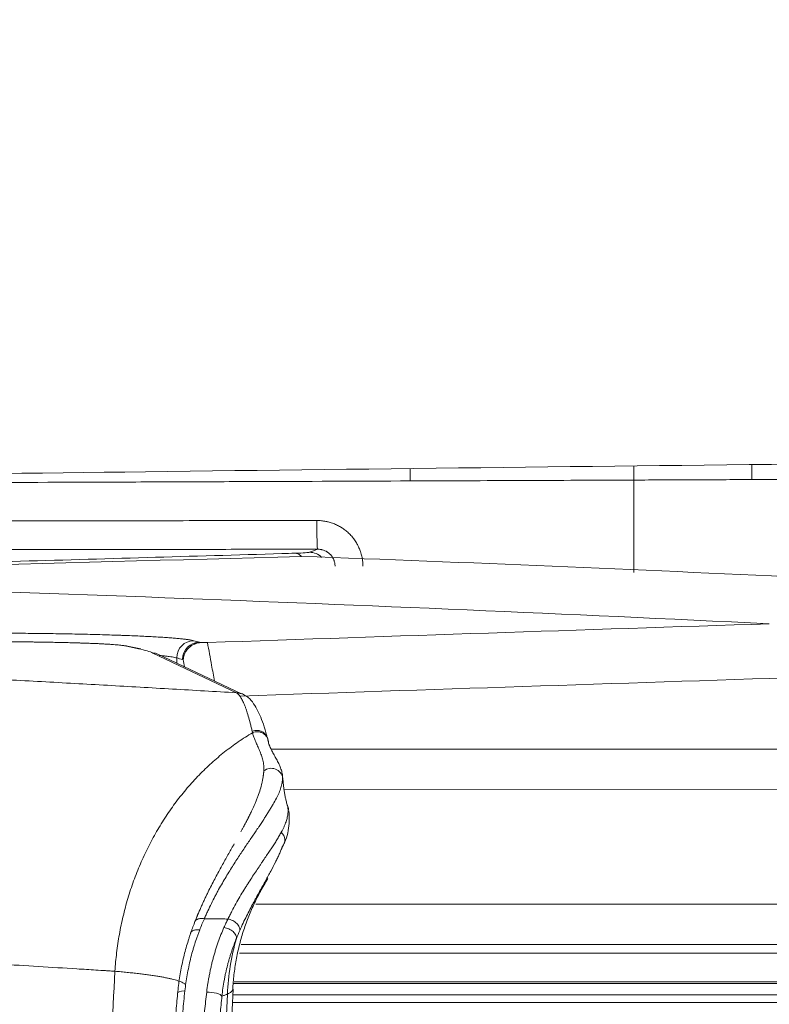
# Model space of a CAD drawing. Header units: millimetres. Extents: x 0 to 594, y 0 to 420.
# Tile 180 of 256: x 204.06 to 210.59, y 341.64 to 350.21. Entities that reach past the tile are written whole.
import ezdxf

# ---------------------------------------------------------------- set-up
doc = ezdxf.new("R2010")
doc.units = ezdxf.units.MM
doc.layers.add('1', color=7, linetype='Continuous', true_color=0xffffff)
doc.styles.add('Arial Unicode MS', font='txt')
doc.dimstyles.get("Standard").update_dxf_attribs({"dimtxt": 0.18, "dimasz": 0.18, "dimexe": 0.18, "dimexo": 0.0625, "dimgap": 0.09, "dimtad": 0, "dimtih": 1, "dimtoh": 1, "dimdec": 4, "dimzin": 0, "dimdsep": 46, "dimtxsty": 'Standard', "dimcen": 0.09, "dimadec": 0, "dimazin": 0, "dimtfac": 1, "dimtdec": 4, "dimtofl": 0, "dimtmove": 0, "dimatfit": 3, "dimfxl": 0, "dimtolj": 1, "dimtzin": 0, "dimarcsym": 0})

# ---------------------------------------------------------------- blocks, each defined once
blk = doc.blocks.new('_U0')
at = {"layer": '1', "color": 18, "lineweight": 13}
for p, q in [((147.6569, 304.1723), (147.6569, 390.192)), ((305.8469, 301.3923), (305.8469, 390.192)), ((147.6569, 388.192), (198.8518, 388.192)), ((305.8469, 388.192), (254.6521, 388.192))]:
    blk.add_line(p, q, dxfattribs=at)
at = {"layer": '1', "color": 18}
for points in [[(147.6569, 388.192), (151.1569, 389.1299), (151.1569, 387.2542)], [(305.8469, 388.192), (302.3469, 387.2542), (302.3469, 389.1299)]]:
    blk.add_solid(points, dxfattribs=at)
at = {"layer": '1', "color": 18, "linetype": 'Continuous', "lineweight": 13, "char_height": 3.5, "attachment_point": 7, "line_spacing_factor": 1.047437, "style": 'Arial Unicode MS'}
for s, insert in [('\\fArial Unicode MS|b0|i0;\\W1.0000;3.16', (200.5373, 385.5562)), ('\\fArial Unicode MS|b0|i0;\\W1.0000;LIFT POINT SPAN', (213.2036, 385.5562))]:
    blk.add_mtext(s, dxfattribs=dict(at, insert=insert))

msp = doc.modelspace()

# ---------------------------------------------------------------- linework, layer by layer
at = {"layer": '1', "color": 155, "linetype": 'Continuous', "lineweight": 13}
for p, q in [((206.5889, 345.5768), (206.6235, 345.5898)), ((206.6235, 345.5898), (206.6591, 345.6032)), ((205.0995, 344.7373), (204.9838, 344.7622)), ((205.1206, 344.7351), (205.0049, 344.76)), ((205.9528, 344.3542), (205.2257, 344.6998)), ((205.9958, 344.3446), (205.2687, 344.6902)), ((205.4319, 344.6126), (205.4319, 344.6574)), ((212.8776, 343.8639), (206.2578, 343.8638)), ((206.2578, 343.8638), (213.4559, 343.8639)), ((213.5825, 343.5139), (206.3686, 343.5138)), ((206.1201, 342.5138), (213.5825, 342.5139)), ((213.4559, 342.1639), (205.995, 342.1638)), ((205.9804, 342.0874), (215.2594, 342.0875)), ((205.9305, 341.8248), (214.7037, 341.8248)), ((215.1, 341.8379), (205.933, 341.8379)), ((214.64, 341.725), (205.9221, 341.7249)), ((205.9197, 341.6589), (214.64, 341.6589))]:
    msp.add_line(p, q, dxfattribs=at)
for centre, major_axis, ratio, start_param, end_param in [((206.659, 345.8531), (-0.0003, 0.25), 0.025808, 1.570768, 3.106675), ((206.2404, 345.5779), (-0.35, -0.0001), 0.03492, 2.263686, 3.049084), ((206.5889, 345.4269), (-0.0529, 0.1404), 0.995123, 5.136394, 5.92157), ((205.58, 344.6574), (0.0373, 0.1453), 0.986304, 0.251183, 1.819072), ((205.6314, 344.6442), (0.0375, 0.1452), 0.986294, 0.252426, 1.820428), ((204.9839, 344.6623), (-0.0211, -0.0978), 0.986551, 3.141586, 3.356762), ((205.0995, 344.6373), (0.0211, 0.0978), 0.986551, 6.283179, 6.498354), ((192.859, 344.6658), (-12.4, -0.0023), 0.03492, 3.21489, 3.302157), ((205.2257, 344.5999), (-0.0429, -0.0903), 0.996711, 3.141569, 3.586781), ((205.9528, 344.2542), (-0.0429, -0.0903), 0.996711, 3.141569, 3.586781), ((206.2556, 343.6011), (-0.1, -0.0008), 0.958432, 3.257005, 5.406902), ((206.2742, 343.0769), (-0.0932, 0.0363), 0.929795, 2.834968, 4.293434), ((205.5385, 341.731), (-0.0995, 0.0096), 0.264967, 5.097877, 6.460801), ((205.7276, 341.719), (-0.0995, 0.0102), 0.290533, 3.327854, 5.092746)]:
    msp.add_ellipse(centre, major_axis=major_axis, ratio=ratio, start_param=start_param, end_param=end_param, dxfattribs=at)
for points, knots in [([(193.6934, 346.117), (197.514, 346.1769), (205.4888, 346.2873), (214.7269, 346.3883), (220.1414, 346.4394), (221.4008, 346.4509)], [0, 0, 0, 0, 0.413988, 0.863699, 1, 1, 1, 1]), ([(210.4414, 346.3369), (210.4416, 346.3215), (210.4417, 346.306), (210.4421, 346.2636), (210.4422, 346.2366), (210.4424, 346.2096)], [0, 0, 0, 0, 0.370228, 0.370228, 1, 1, 1, 1]), ([(207.466, 346.3042), (207.4661, 346.2956), (207.4662, 346.287), (207.4665, 346.2516), (207.4666, 346.2245), (207.4667, 346.1975)], [0, 0, 0, 0, 0.245069, 0.245069, 1, 1, 1, 1]), ([(209.4123, 346.3256), (209.4125, 346.3125), (209.4126, 346.2993), (209.4129, 346.2593), (209.4131, 346.2322), (209.4132, 346.2052)], [0, 0, 0, 0, 0.333167, 0.333167, 1, 1, 1, 1]), ([(207.4667, 346.1975), (207.0116, 346.1956), (206.5564, 346.1938), (205.8737, 346.1913), (205.6462, 346.1904), (205.191, 346.1887), (204.9635, 346.1879), (203.8257, 346.1838), (202.9156, 346.1806), (201.0954, 346.1746), (200.1854, 346.1717), (198.8205, 346.1676), (198.3655, 346.1663), (197.4557, 346.1638), (197.0007, 346.1625), (195.636, 346.1589), (194.7263, 346.1566), (193.7754, 346.1544), (193.7341, 346.1543), (193.6928, 346.1542)], [0, 0, 0, 0, 0.099101, 0.099101, 0.148651, 0.148651, 0.198201, 0.198201, 0.396403, 0.396403, 0.594604, 0.594604, 0.693705, 0.693705, 0.792805, 0.792805, 0.991007, 0.991007, 1, 1, 1, 1]), ([(209.4132, 346.2052), (209.251, 346.2045), (209.0888, 346.2039), (208.7644, 346.2026), (208.6021, 346.2019), (208.1155, 346.2), (207.7911, 346.1988), (207.4667, 346.1975)], [0, 0, 0, 0, 0.25, 0.25, 0.5, 0.5, 1, 1, 1, 1]), ([(210.4424, 346.2096), (210.3566, 346.2092), (210.2708, 346.2088), (210.0993, 346.2081), (210.0135, 346.2077), (209.842, 346.207), (209.7562, 346.2066), (209.5847, 346.2059), (209.4989, 346.2056), (209.4132, 346.2052)], [0, 0, 0, 0, 0.25, 0.25, 0.5, 0.5, 0.75, 0.75, 1, 1, 1, 1]), ([(213.3334, 346.2225), (213.0924, 346.2215), (212.8515, 346.2204), (212.3697, 346.2183), (212.1288, 346.2173), (211.406, 346.2141), (210.9242, 346.2119), (210.4424, 346.2096)], [0, 0, 0, 0, 0.25, 0.25, 0.5, 0.5, 1, 1, 1, 1]), ([(193.6928, 345.8344), (194.0608, 345.8351), (194.4287, 345.8357), (195.3611, 345.8374), (195.9255, 345.8383), (197.6188, 345.8411), (198.7478, 345.8429), (200.4414, 345.8453), (201.0059, 345.8461), (202.1351, 345.8477), (202.6997, 345.8484), (203.829, 345.8498), (204.3937, 345.8505), (205.2408, 345.8515), (205.5231, 345.8518), (206.0878, 345.8525), (206.3702, 345.8528), (206.6526, 345.8531)], [0, 0, 0, 0, 0.085206, 0.085206, 0.215891, 0.215891, 0.477261, 0.477261, 0.607946, 0.607946, 0.73863, 0.73863, 0.869315, 0.869315, 0.934658, 0.934658, 1, 1, 1, 1]), ([(206.6526, 345.8531), (206.6658, 345.8531), (206.6921, 345.8519), (206.718, 345.8481), (206.7342, 345.8449), (206.7374, 345.8442), (206.7439, 345.8428), (206.7471, 345.842), (206.7567, 345.8397), (206.763, 345.8379), (206.7818, 345.8323), (206.8064, 345.8236), (206.83, 345.8125), (206.8474, 345.8034), (206.8531, 345.8002), (206.8616, 345.7951), (206.8644, 345.7934), (206.87, 345.7899), (206.8728, 345.7881), (206.8865, 345.779), (206.897, 345.7713), (206.9173, 345.7549), (206.927, 345.7462), (206.9455, 345.7278), (206.9544, 345.7181), (206.9649, 345.7055), (206.9669, 345.7029), (206.971, 345.6977), (206.977, 345.6899), (206.9827, 345.6819), (206.9937, 345.6656), (207.0072, 345.6433), (207.0184, 345.6197), (207.026, 345.6016), (207.0284, 345.5954), (207.0317, 345.5861), (207.0328, 345.583), (207.0349, 345.5768), (207.0359, 345.5736), (207.0407, 345.5579), (207.0439, 345.5453), (207.049, 345.5197), (207.0509, 345.5068), (207.0535, 345.4808), (207.0542, 345.4677), (207.0542, 345.4545)], [0, 0, 0, 0, 0.0625, 0.125, 0.125, 0.140625, 0.140625, 0.15625, 0.15625, 0.1875, 0.1875, 0.25, 0.3125, 0.3125, 0.34375, 0.34375, 0.359375, 0.359375, 0.375, 0.375, 0.4375, 0.4375, 0.5, 0.5, 0.5625, 0.5625, 0.578125, 0.578125, 0.59375, 0.625, 0.625, 0.6875, 0.75, 0.75, 0.78125, 0.78125, 0.796875, 0.796875, 0.8125, 0.8125, 0.875, 0.875, 0.9375, 0.9375, 1, 1, 1, 1]), ([(206.6591, 345.6032), (206.4081, 345.603), (206.1571, 345.6027), (205.6552, 345.6021), (205.4042, 345.6018), (204.6513, 345.601), (204.1494, 345.6004), (203.1457, 345.5991), (202.6438, 345.5985), (201.6402, 345.5971), (201.1384, 345.5964), (199.633, 345.5943), (198.6295, 345.5928), (196.6227, 345.5896), (195.6193, 345.588), (194.3083, 345.5857), (194.0006, 345.5851), (193.6929, 345.5846)], [0, 0, 0, 0, 0.058048, 0.058048, 0.116097, 0.116097, 0.232194, 0.232194, 0.34829, 0.34829, 0.464387, 0.464387, 0.696581, 0.696581, 0.928775, 0.928775, 1, 1, 1, 1]), ([(198.9649, 345.3497), (199.0418, 345.352), (199.1188, 345.3542), (199.5034, 345.3654), (199.8111, 345.3744), (201.3495, 345.4193), (202.5802, 345.4552), (203.8738, 345.493), (203.9366, 345.4948), (204.7824, 345.5195), (205.5653, 345.5423), (206.3482, 345.5651)], [0, 0, 0, 0, 0.031255, 0.031255, 0.156273, 0.156273, 0.656345, 0.656345, 0.681876, 0.681876, 1, 1, 1, 1]), ([(206.464, 345.5685), (206.4681, 345.5683), (206.4722, 345.5678), (206.4803, 345.5658), (206.4843, 345.5644), (206.4922, 345.5608), (206.5, 345.5564), (206.509, 345.5493), (206.514, 345.5445), (206.5154, 345.543)], [0, 0, 0, 0, 0.226347, 0.226347, 0.452694, 0.452694, 0.67904, 0.905387, 1, 1, 1, 1]), ([(206.8115, 345.4545), (206.8116, 345.4595), (206.8111, 345.4695), (206.8089, 345.4842), (206.8065, 345.4938), (206.8046, 345.4998), (206.8042, 345.501), (206.8034, 345.5034), (206.803, 345.5046), (206.8017, 345.5081), (206.8008, 345.5104), (206.7979, 345.5173), (206.7935, 345.5262), (206.7883, 345.5346), (206.784, 345.5407), (206.7826, 345.5427), (206.7795, 345.5467), (206.7779, 345.5486), (206.7731, 345.5543), (206.7697, 345.5579), (206.7625, 345.5647), (206.7551, 345.5711), (206.747, 345.5768), (206.7418, 345.5802), (206.7407, 345.5808), (206.7386, 345.5821), (206.7354, 345.5839), (206.7321, 345.5857), (206.7256, 345.589), (206.7166, 345.593), (206.7074, 345.5961), (206.7003, 345.5981), (206.6979, 345.5987), (206.6943, 345.5995), (206.6931, 345.5998), (206.6907, 345.6003), (206.6847, 345.6014), (206.6738, 345.6029), (206.664, 345.6033), (206.6591, 345.6032)], [0, 0, 0, 0, 0.0625, 0.125, 0.1875, 0.1875, 0.203125, 0.203125, 0.21875, 0.21875, 0.25, 0.25, 0.3125, 0.375, 0.375, 0.40625, 0.40625, 0.4375, 0.4375, 0.5, 0.5, 0.5625, 0.625, 0.625, 0.640625, 0.640625, 0.65625, 0.6875, 0.6875, 0.75, 0.8125, 0.8125, 0.84375, 0.84375, 0.859375, 0.859375, 0.875, 0.9375, 1, 1, 1, 1]), ([(203.1525, 344.8698), (203.1839, 344.8702), (203.2157, 344.8706), (203.2637, 344.8711), (203.2798, 344.8713), (203.304, 344.8715), (203.3121, 344.8716), (203.3283, 344.8718), (203.3364, 344.8718), (203.3771, 344.8722), (203.4096, 344.8724), (203.475, 344.8728), (203.5406, 344.8731), (203.6396, 344.8734), (203.7391, 344.8734), (203.8059, 344.8733), (203.8561, 344.8732), (203.8729, 344.8731), (203.8939, 344.873), (203.8981, 344.873), (203.9065, 344.873), (203.9107, 344.873), (203.9233, 344.8729), (203.9317, 344.8729), (203.9736, 344.8726), (204.0069, 344.8724), (204.0731, 344.8719), (204.1388, 344.8714), (204.2362, 344.8703), (204.3323, 344.869), (204.3956, 344.868), (204.4427, 344.8672), (204.4661, 344.8668), (204.4895, 344.8663), (204.5011, 344.8661), (204.505, 344.866), (204.5128, 344.8659), (204.5475, 344.8652), (204.5817, 344.8645), (204.6413, 344.8631), (204.7, 344.8617), (204.785, 344.8594), (204.8671, 344.8569), (204.9198, 344.8551), (204.9586, 344.8537), (204.9778, 344.853), (204.9967, 344.8523), (205.0092, 344.8518), (205.0155, 344.8515), (205.0464, 344.8503), (205.0945, 344.8483), (205.1621, 344.8451), (205.2254, 344.8418), (205.2844, 344.8384), (205.3208, 344.836), (205.347, 344.8342), (205.3598, 344.8332), (205.3743, 344.8322), (205.3804, 344.8317), (205.3845, 344.8314), (205.3865, 344.8312), (205.4044, 344.8298), (205.4195, 344.8285), (205.4478, 344.826), (205.4744, 344.8234), (205.509, 344.8195), (205.5384, 344.8155), (205.5545, 344.8128), (205.5689, 344.81), (205.5752, 344.8087), (205.5806, 344.8073)], [0, 0, 0, 0, 0.03125, 0.03125, 0.046875, 0.046875, 0.054687, 0.054687, 0.0625, 0.0625, 0.09375, 0.09375, 0.125, 0.15625, 0.1875, 0.21875, 0.21875, 0.234375, 0.234375, 0.238281, 0.238281, 0.242188, 0.242188, 0.25, 0.25, 0.28125, 0.28125, 0.3125, 0.34375, 0.375, 0.40625, 0.40625, 0.421875, 0.429688, 0.429688, 0.433594, 0.433594, 0.4375, 0.46875, 0.46875, 0.5, 0.53125, 0.5625, 0.59375, 0.59375, 0.609375, 0.617188, 0.617188, 0.625, 0.625, 0.65625, 0.6875, 0.71875, 0.75, 0.78125, 0.78125, 0.796875, 0.804688, 0.808594, 0.808594, 0.8125, 0.8125, 0.84375, 0.84375, 0.875, 0.90625, 0.9375, 0.96875, 0.96875, 1, 1, 1, 1]), ([(204.9838, 344.7622), (204.9801, 344.763), (204.9757, 344.7638), (204.9658, 344.7654), (204.9602, 344.7662), (204.9478, 344.7677), (204.9342, 344.7693), (204.9181, 344.7708), (204.9009, 344.7723), (204.8823, 344.7737), (204.8614, 344.7752), (204.8476, 344.7761), (204.8447, 344.7763), (204.8391, 344.7766), (204.8305, 344.7771), (204.8216, 344.7777), (204.8034, 344.7787), (204.7908, 344.7794), (204.7645, 344.7807), (204.7373, 344.782), (204.7079, 344.7832), (204.6776, 344.7844), (204.662, 344.785), (204.6296, 344.7862), (204.6129, 344.7867), (204.5914, 344.7874), (204.5871, 344.7876), (204.5784, 344.7878), (204.5652, 344.7882), (204.5519, 344.7886), (204.525, 344.7894), (204.5067, 344.7899), (204.4694, 344.7908), (204.4314, 344.7917), (204.392, 344.7926), (204.352, 344.7934), (204.3112, 344.7941), (204.2691, 344.7948), (204.2423, 344.7952), (204.2369, 344.7953), (204.2261, 344.7954), (204.2099, 344.7957), (204.1936, 344.7959), (204.1609, 344.7963), (204.139, 344.7966), (204.0727, 344.7973), (204.0279, 344.7976), (203.9372, 344.7982), (203.8913, 344.7984), (203.8389, 344.7986), (203.8331, 344.7986), (203.8214, 344.7986), (203.8156, 344.7986), (203.7981, 344.7986), (203.7864, 344.7986), (203.7516, 344.7987), (203.7284, 344.7987), (203.659, 344.7986), (203.6131, 344.7984), (203.5446, 344.798), (203.499, 344.7977), (203.4538, 344.7974), (203.4256, 344.7971), (203.42, 344.797), (203.4087, 344.7969), (203.4031, 344.7969), (203.3862, 344.7967), (203.3751, 344.7966), (203.3417, 344.7962), (203.3197, 344.7959), (203.2979, 344.7956)], [0, 0, 0, 0, 0.03125, 0.03125, 0.0625, 0.0625, 0.09375, 0.125, 0.125, 0.15625, 0.1875, 0.1875, 0.195312, 0.195312, 0.203125, 0.21875, 0.21875, 0.25, 0.25, 0.28125, 0.3125, 0.3125, 0.34375, 0.34375, 0.375, 0.375, 0.382812, 0.382812, 0.390625, 0.40625, 0.40625, 0.4375, 0.4375, 0.46875, 0.5, 0.5, 0.53125, 0.5625, 0.5625, 0.570312, 0.570312, 0.578125, 0.59375, 0.59375, 0.625, 0.625, 0.6875, 0.6875, 0.75, 0.75, 0.757812, 0.757812, 0.765625, 0.765625, 0.78125, 0.78125, 0.8125, 0.8125, 0.875, 0.875, 0.90625, 0.9375, 0.9375, 0.945312, 0.945312, 0.953125, 0.953125, 0.96875, 0.96875, 1, 1, 1, 1]), ([(205.489, 344.6427), (205.489, 344.643), (205.489, 344.6433), (205.4891, 344.6439), (205.4891, 344.6448), (205.4893, 344.6468), (205.4897, 344.6509), (205.4902, 344.6545), (205.4913, 344.6615), (205.4923, 344.6661), (205.4941, 344.673), (205.4951, 344.6765), (205.4962, 344.6799), (205.4969, 344.6822), (205.4973, 344.6833), (205.4994, 344.689), (205.503, 344.6979), (205.5075, 344.7065), (205.5124, 344.7149), (205.5157, 344.72), (205.5194, 344.725), (205.5209, 344.727), (205.5216, 344.728), (205.5239, 344.7309), (205.5255, 344.7328), (205.5303, 344.7384), (205.5371, 344.7456), (205.5446, 344.7522), (205.5505, 344.7569), (205.5525, 344.7585), (205.5555, 344.7607), (205.5566, 344.7614), (205.5587, 344.7629), (205.5597, 344.7636), (205.565, 344.767), (205.5736, 344.7722), (205.5827, 344.7765), (205.5897, 344.7794), (205.5932, 344.7808), (205.5968, 344.782), (205.5992, 344.7828), (205.6004, 344.7832), (205.6065, 344.7851), (205.6163, 344.7876), (205.6261, 344.7891), (205.6361, 344.7901), (205.6411, 344.7904), (205.6461, 344.7904)], [0, 0, 0, 0, 0.003906, 0.003906, 0.007813, 0.015625, 0.03125, 0.0625, 0.0625, 0.125, 0.125, 0.15625, 0.171875, 0.171875, 0.1875, 0.1875, 0.25, 0.3125, 0.3125, 0.375, 0.390625, 0.390625, 0.40625, 0.40625, 0.4375, 0.4375, 0.5, 0.5625, 0.5625, 0.59375, 0.59375, 0.609375, 0.609375, 0.625, 0.625, 0.6875, 0.75, 0.75, 0.78125, 0.796875, 0.796875, 0.8125, 0.8125, 0.875, 0.9375, 0.9375, 1, 1, 1, 1]), ([(205.6461, 344.7904), (205.6512, 344.7904), (205.6562, 344.7904), (205.6658, 344.7905), (205.6705, 344.7906), (205.6762, 344.7907), (205.6773, 344.7907), (205.6796, 344.7907), (205.6807, 344.7908), (205.684, 344.7908), (205.6861, 344.7909), (205.6924, 344.7911), (205.6964, 344.7912), (205.7002, 344.7913)], [0, 0, 0, 0, 0.25, 0.25, 0.5, 0.5, 0.5625, 0.5625, 0.625, 0.625, 0.75, 0.75, 1, 1, 1, 1]), ([(205.7002, 344.7913), (205.7122, 344.7254), (205.7242, 344.6595), (205.7446, 344.5477), (205.753, 344.5019), (205.7614, 344.456)], [0, 0, 0, 0, 0.58953, 0.58953, 1, 1, 1, 1]), ([(205.4319, 344.6574), (205.427, 344.6588), (205.4213, 344.6602), (205.4081, 344.6629), (205.3933, 344.6656), (205.3664, 344.6696), (205.3346, 344.6735), (205.3103, 344.6761), (205.2919, 344.6779), (205.2863, 344.6784), (205.2805, 344.679)], [0, 0, 0, 0, 0.184519, 0.184519, 0.369038, 0.553557, 0.738075, 0.922594, 0.922594, 1, 1, 1, 1]), ([(205.9528, 344.3542), (205.7682, 344.365), (205.5823, 344.3758), (205.2077, 344.3974), (205.0191, 344.4082), (204.6391, 344.4296), (204.4477, 344.4403), (204.0622, 344.4617), (203.6741, 344.4829), (203.2807, 344.5041), (202.8845, 344.5252), (202.6851, 344.5357), (202.0829, 344.5672), (201.6761, 344.588), (201.2641, 344.6087)], [0, 0, 0, 0, 0.125, 0.125, 0.25, 0.25, 0.375, 0.375, 0.5, 0.625, 0.625, 0.75, 0.75, 1, 1, 1, 1]), ([(206.0897, 344.0186), (206.0869, 344.031), (206.0841, 344.0431), (206.0799, 344.0606), (206.0785, 344.0664), (206.0756, 344.0778), (206.0742, 344.0834), (206.0672, 344.1108), (206.0615, 344.1314), (206.0502, 344.1698), (206.0445, 344.1877), (206.0374, 344.2083), (206.0359, 344.2124), (206.0331, 344.2203), (206.0317, 344.2242), (206.0274, 344.2356), (206.0245, 344.2429), (206.016, 344.2637), (206.0102, 344.2762), (205.9988, 344.2988), (205.9873, 344.3187), (205.9701, 344.341), (205.9586, 344.3506), (205.9528, 344.3542)], [0, 0, 0, 0, 0.0625, 0.0625, 0.09375, 0.09375, 0.125, 0.125, 0.25, 0.25, 0.375, 0.375, 0.40625, 0.40625, 0.4375, 0.4375, 0.5, 0.5, 0.625, 0.625, 0.75, 0.875, 1, 1, 1, 1]), ([(206.2158, 343.985), (206.2115, 344.0014), (206.1874, 344.0902), (206.138, 344.2008), (206.0779, 344.3054), (206.0113, 344.3416), (205.9855, 344.3516)], [0, 0, 0, 0, 0.075623, 0.425383, 0.797011, 1, 1, 1, 1]), ([(206.0897, 344.0186), (206.0973, 344.0217), (206.1053, 344.024), (206.1216, 344.0266), (206.1299, 344.0269), (206.1462, 344.0255), (206.1543, 344.0238), (206.1698, 344.0186), (206.1771, 344.015), (206.1907, 344.0062), (206.1969, 344.001), (206.2079, 343.9892), (206.2125, 343.9826), (206.2201, 343.9685), (206.223, 343.961), (206.2267, 343.9455), (206.2276, 343.9374), (206.2275, 343.9294)], [0, 0, 0, 0, 0.125, 0.125, 0.25, 0.25, 0.375, 0.375, 0.5, 0.5, 0.625, 0.625, 0.75, 0.75, 0.875, 0.875, 1, 1, 1, 1]), ([(206.0926, 344.0066), (206.1003, 344.0098), (206.1083, 344.0122), (206.1246, 344.0149), (206.1329, 344.0153), (206.1494, 344.0141), (206.1575, 344.0124), (206.1731, 344.0073), (206.1805, 344.0037), (206.1942, 343.9949), (206.2004, 343.9897), (206.2114, 343.9779), (206.2161, 343.9713), (206.2237, 343.9572), (206.2266, 343.9496), (206.2304, 343.934), (206.2312, 343.9259), (206.2311, 343.9179)], [0, 0, 0, 0, 0.125, 0.125, 0.25, 0.25, 0.375, 0.375, 0.5, 0.5, 0.625, 0.625, 0.75, 0.75, 0.875, 0.875, 1, 1, 1, 1]), ([(206.191, 343.6743), (206.1913, 343.6784), (206.1915, 343.6825), (206.1916, 343.6906), (206.1916, 343.6947), (206.1914, 343.7067), (206.1909, 343.7145), (206.1886, 343.7378), (206.1859, 343.7528), (206.179, 343.7821), (206.1747, 343.7963), (206.1676, 343.8171), (206.1651, 343.824), (206.1599, 343.8375), (206.1572, 343.8442), (206.1489, 343.8642), (206.1431, 343.8772), (206.1315, 343.903), (206.1257, 343.9157), (206.1147, 343.9413), (206.1095, 343.9541), (206.1024, 343.9735), (206.1002, 343.98), (206.0972, 343.9899), (206.0957, 343.9948), (206.0941, 344.0007), (206.0934, 344.0036), (206.093, 344.0051), (206.0928, 344.0057), (206.0927, 344.0061), (206.0927, 344.0063), (206.0926, 344.0065)], [0, 0, 0, 0, 0.03125, 0.03125, 0.0625, 0.0625, 0.125, 0.125, 0.25, 0.25, 0.375, 0.375, 0.4375, 0.4375, 0.5, 0.5, 0.625, 0.625, 0.75, 0.75, 0.875, 0.875, 0.9375, 0.9375, 0.96875, 0.984375, 0.992188, 0.996094, 0.998047, 0.998047, 1, 1, 1, 1]), ([(206.2311, 343.9179), (206.2322, 343.9145), (206.2333, 343.9112), (206.2357, 343.9046), (206.237, 343.9013), (206.2409, 343.8916), (206.2436, 343.8851), (206.2524, 343.866), (206.2587, 343.8534), (206.272, 343.8285), (206.2789, 343.8161), (206.2893, 343.7975), (206.2927, 343.7913), (206.2995, 343.7788), (206.3029, 343.7726), (206.3095, 343.7601), (206.3127, 343.7538), (206.319, 343.7412), (206.322, 343.7349), (206.3278, 343.7222), (206.3306, 343.7159), (206.3359, 343.7031), (206.3383, 343.6967), (206.3428, 343.6839), (206.3448, 343.6774), (206.3484, 343.6645), (206.3499, 343.6581), (206.3524, 343.6451), (206.3534, 343.6387), (206.3544, 343.629), (206.3546, 343.6258), (206.3549, 343.6193), (206.3549, 343.6161), (206.3548, 343.6129)], [0, 0, 0, 0, 0.03125, 0.03125, 0.0625, 0.0625, 0.125, 0.125, 0.25, 0.25, 0.375, 0.375, 0.4375, 0.4375, 0.5, 0.5, 0.5625, 0.5625, 0.625, 0.625, 0.6875, 0.6875, 0.75, 0.75, 0.8125, 0.8125, 0.875, 0.875, 0.9375, 0.9375, 0.96875, 0.96875, 1, 1, 1, 1]), ([(205.9909, 343.1439), (205.9932, 343.1482), (205.9955, 343.1524), (205.9996, 343.1599), (206.0014, 343.1632), (206.005, 343.1698), (206.0068, 343.1731), (206.0156, 343.1894), (206.0225, 343.2022), (206.0325, 343.2212), (206.0358, 343.2275), (206.0423, 343.24), (206.0455, 343.2461), (206.0503, 343.2554), (206.0518, 343.2584), (206.0542, 343.263), (206.0549, 343.2645), (206.0565, 343.2675), (206.0572, 343.269), (206.0611, 343.2765), (206.0641, 343.2825), (206.073, 343.3004), (206.0788, 343.3121), (206.0953, 343.3466), (206.1055, 343.3688), (206.1194, 343.401), (206.1238, 343.4116), (206.1322, 343.4324), (206.1362, 343.4427), (206.1474, 343.473), (206.154, 343.4926), (206.1655, 343.5309), (206.1704, 343.5495), (206.1766, 343.5768), (206.1785, 343.5858), (206.1818, 343.6037), (206.1833, 343.6125), (206.1853, 343.6257), (206.186, 343.6301), (206.1868, 343.6366), (206.1872, 343.6393), (206.1876, 343.6423), (206.1877, 343.6431), (206.1877, 343.6435), (206.1877, 343.6437), (206.1878, 343.644), (206.188, 343.6452), (206.1884, 343.6487), (206.1888, 343.652), (206.1894, 343.6564), (206.1896, 343.6587), (206.1903, 343.6654), (206.1907, 343.6698), (206.191, 343.6743)], [0, 0, 0, 0, 0.018908, 0.018908, 0.033773, 0.033773, 0.048638, 0.048638, 0.108098, 0.108098, 0.137829, 0.137829, 0.167559, 0.167559, 0.182424, 0.182424, 0.189856, 0.189856, 0.197289, 0.197289, 0.227019, 0.227019, 0.286479, 0.286479, 0.405399, 0.405399, 0.464859, 0.464859, 0.524319, 0.524319, 0.643239, 0.643239, 0.76216, 0.76216, 0.82162, 0.82162, 0.88108, 0.88108, 0.91081, 0.91081, 0.925675, 0.929391, 0.931249, 0.931249, 0.932178, 0.932178, 0.933107, 0.94054, 0.955405, 0.955405, 0.97027, 0.97027, 1, 1, 1, 1]), ([(206.3548, 343.6129), (206.3548, 343.6094), (206.3546, 343.6059), (206.354, 343.5988), (206.3537, 343.5953), (206.3531, 343.5902), (206.3528, 343.5884), (206.3524, 343.585), (206.3521, 343.5833), (206.3514, 343.5782), (206.3508, 343.5747), (206.3477, 343.5575), (206.3442, 343.5435), (206.3353, 343.5147), (206.3298, 343.4999), (206.3166, 343.4691), (206.309, 343.4531), (206.2916, 343.4195), (206.2819, 343.4019), (206.2657, 343.3743), (206.2601, 343.3648), (206.2484, 343.3454), (206.2423, 343.3355), (206.2328, 343.3201), (206.2296, 343.3149), (206.2231, 343.3044), (206.2197, 343.2991), (206.213, 343.2884), (206.2095, 343.2829), (206.2052, 343.2761), (206.2043, 343.2748), (206.2025, 343.2721), (206.2016, 343.2707), (206.199, 343.2666), (206.1972, 343.2637), (206.1936, 343.2581), (206.1918, 343.2553), (206.1881, 343.2496), (206.1863, 343.2468), (206.1807, 343.2382), (206.177, 343.2325), (206.1655, 343.215), (206.1577, 343.2032), (206.1476, 343.188), (206.1455, 343.185), (206.1415, 343.1789), (206.1394, 343.1758), (206.1332, 343.1666), (206.129, 343.1604), (206.1163, 343.1416), (206.1077, 343.1289), (206.0813, 343.0901), (206.063, 343.0633), (206.0347, 343.0215), (206.0252, 343.0073), (206.0058, 342.9783), (205.9959, 342.9636), (205.966, 342.9184), (205.9456, 342.8872), (205.9145, 342.8382), (205.9041, 342.8216), (205.8831, 342.7876), (205.8725, 342.7702), (205.8406, 342.717), (205.8191, 342.6799), (205.795, 342.6362), (205.7923, 342.6313), (205.787, 342.6215), (205.7843, 342.6166), (205.7763, 342.6017), (205.7709, 342.5917), (205.755, 342.5613), (205.7444, 342.5407), (205.7236, 342.4986), (205.7132, 342.4772), (205.698, 342.4443), (205.6929, 342.4332), (205.6854, 342.4164), (205.6816, 342.4079), (205.6773, 342.398), (205.6751, 342.393), (205.674, 342.3905), (205.6735, 342.3893), (205.6732, 342.3886), (205.6731, 342.3884), (205.673, 342.3882), (205.673, 342.3881), (205.6729, 342.388)], [0, 0, 0, 0, 0.015625, 0.015625, 0.03125, 0.03125, 0.039063, 0.039063, 0.046875, 0.046875, 0.0625, 0.0625, 0.125, 0.125, 0.1875, 0.1875, 0.25, 0.25, 0.3125, 0.3125, 0.34375, 0.34375, 0.375, 0.375, 0.390625, 0.390625, 0.40625, 0.40625, 0.421875, 0.421875, 0.425781, 0.425781, 0.429688, 0.429688, 0.4375, 0.4375, 0.445313, 0.445313, 0.453125, 0.453125, 0.46875, 0.46875, 0.5, 0.5, 0.507813, 0.507813, 0.515625, 0.515625, 0.53125, 0.53125, 0.5625, 0.5625, 0.625, 0.625, 0.65625, 0.65625, 0.6875, 0.6875, 0.75, 0.75, 0.78125, 0.78125, 0.8125, 0.8125, 0.875, 0.875, 0.882813, 0.882813, 0.890625, 0.890625, 0.90625, 0.90625, 0.9375, 0.9375, 0.96875, 0.96875, 0.984375, 0.984375, 0.992188, 0.996094, 0.998047, 0.999023, 0.999512, 0.999756, 0.999878, 0.999878, 1, 1, 1, 1]), ([(206.343, 343.1412), (206.3435, 343.1423), (206.3441, 343.1433), (206.3451, 343.1453), (206.3457, 343.1462), (206.3473, 343.1492), (206.3483, 343.1512), (206.3515, 343.1572), (206.3535, 343.1612), (206.3575, 343.1691), (206.3595, 343.1731), (206.3632, 343.1809), (206.365, 343.1847), (206.3685, 343.1923), (206.3702, 343.196), (206.3734, 343.2034), (206.3779, 343.2143), (206.3819, 343.2247), (206.3867, 343.2383), (206.3888, 343.245), (206.3926, 343.258), (206.3943, 343.2643), (206.3986, 343.2829), (206.4005, 343.2947), (206.4025, 343.3173), (206.4026, 343.328), (206.4012, 343.3488), (206.3997, 343.3588), (206.3971, 343.3698), (206.3968, 343.371), (206.3965, 343.3723)], [0, 0, 0, 0, 0.010199, 0.010199, 0.020398, 0.020398, 0.040796, 0.040796, 0.081593, 0.081593, 0.122389, 0.122389, 0.163185, 0.163185, 0.203982, 0.203982, 0.244778, 0.326371, 0.326371, 0.407963, 0.407963, 0.489556, 0.489556, 0.652742, 0.652742, 0.815927, 0.815927, 0.979112, 0.979112, 1, 1, 1, 1]), ([(206.4069, 343.3369), (206.4045, 343.3495), (206.4005, 343.3639), (206.395, 343.3771), (206.3941, 343.3793)], [0, 0, 0, 0, 0.83072, 1, 1, 1, 1]), ([(206.3673, 343.041), (206.3684, 343.0435), (206.3973, 343.1051), (206.413, 343.2001), (206.4141, 343.2917), (206.4088, 343.3259)], [0, 0, 0, 0, 0.023368, 0.593423, 1, 1, 1, 1]), ([(205.878, 342.3851), (205.878, 342.3853), (205.8781, 342.3855), (205.8783, 342.3859), (205.8786, 342.3864), (205.8792, 342.3877), (205.8805, 342.3903), (205.883, 342.3954), (205.888, 342.4056), (205.898, 342.4257), (205.9067, 342.4426), (205.9241, 342.4759), (205.9358, 342.4974), (205.9592, 342.5393), (205.9709, 342.5597), (205.9943, 342.5994), (206.0059, 342.6187), (206.0233, 342.6469), (206.029, 342.6562), (206.0377, 342.67), (206.0405, 342.6745), (206.0462, 342.6836), (206.0491, 342.688), (206.0633, 342.7103), (206.0745, 342.7277), (206.0966, 342.7614), (206.1074, 342.7778), (206.1287, 342.8098), (206.1392, 342.8253), (206.152, 342.8443), (206.1545, 342.8481), (206.1596, 342.8556), (206.1671, 342.8667), (206.1844, 342.8922), (206.1986, 342.9132), (206.2262, 342.9541), (206.2435, 342.9799), (206.2677, 343.017), (206.2756, 343.029), (206.2906, 343.0526), (206.2979, 343.0642), (206.3118, 343.0868), (206.3185, 343.0979), (206.328, 343.1144), (206.3311, 343.1198), (206.3357, 343.1279), (206.3372, 343.1305), (206.3394, 343.1346), (206.3401, 343.1359), (206.3416, 343.1386), (206.3423, 343.1399), (206.343, 343.1412)], [0, 0, 0, 0, 0.000488, 0.000488, 0.000977, 0.001953, 0.003906, 0.007812, 0.015625, 0.03125, 0.0625, 0.0625, 0.125, 0.125, 0.1875, 0.1875, 0.25, 0.25, 0.28125, 0.28125, 0.296875, 0.296875, 0.3125, 0.3125, 0.375, 0.375, 0.4375, 0.4375, 0.5, 0.5, 0.515625, 0.515625, 0.53125, 0.5625, 0.625, 0.625, 0.75, 0.75, 0.8125, 0.8125, 0.875, 0.875, 0.9375, 0.9375, 0.96875, 0.96875, 0.984375, 0.984375, 0.992188, 0.992188, 1, 1, 1, 1]), ([(205.5875, 342.3536), (205.5919, 342.365), (205.5964, 342.3762), (205.6031, 342.3929), (205.6054, 342.3985), (205.6088, 342.4068), (205.6099, 342.4095), (205.6122, 342.415), (205.6224, 342.4397), (205.6328, 342.4638), (205.6469, 342.4953), (205.6516, 342.5058), (205.661, 342.5264), (205.6657, 342.5367), (205.6752, 342.5569), (205.68, 342.567), (205.6871, 342.5819), (205.6895, 342.5869), (205.6943, 342.5968), (205.6967, 342.6017), (205.7182, 342.6456), (205.7372, 342.683), (205.7655, 342.7371), (205.7748, 342.7547), (205.7934, 342.7894), (205.8027, 342.8064), (205.8301, 342.8566), (205.848, 342.8888), (205.8742, 342.9356), (205.8829, 342.9509), (205.8999, 342.9812), (205.9082, 342.996), (205.9219, 343.0202), (205.9272, 343.0296), (205.9324, 343.0389)], [0, 0, 0, 0, 0.039524, 0.039524, 0.059286, 0.059286, 0.069167, 0.069167, 0.079048, 0.158097, 0.158097, 0.197621, 0.197621, 0.237145, 0.237145, 0.276669, 0.276669, 0.296431, 0.296431, 0.316193, 0.316193, 0.47429, 0.47429, 0.553338, 0.553338, 0.632386, 0.632386, 0.790483, 0.790483, 0.869531, 0.869531, 0.948579, 0.948579, 1, 1, 1, 1]), ([(206.3529, 343.0161), (206.3524, 343.0148), (206.3519, 343.0134), (206.3508, 343.0107), (206.3503, 343.0093), (206.3487, 343.0053), (206.3477, 343.0026), (206.3445, 342.9944), (206.3422, 342.9889), (206.3354, 342.9723), (206.3305, 342.9611), (206.3203, 342.9383), (206.3149, 342.9268), (206.3036, 342.9032), (206.2978, 342.8911), (206.2794, 342.8544), (206.2661, 342.8288), (206.2447, 342.7888), (206.2373, 342.7752), (206.222, 342.7472), (206.2141, 342.7329), (206.1979, 342.7036), (206.1896, 342.6885), (206.1725, 342.6578), (206.1637, 342.6421), (206.1458, 342.6098), (206.1367, 342.5933), (206.125, 342.572), (206.1227, 342.5677), (206.118, 342.5591), (206.1156, 342.5548), (206.1085, 342.5417), (206.1038, 342.5329), (206.0894, 342.5061), (206.0797, 342.4877), (206.0601, 342.4501), (206.0502, 342.4308), (206.0305, 342.391), (206.0206, 342.3706), (206.0008, 342.3286), (205.991, 342.307), (205.9812, 342.2847)], [0, 0, 0, 0, 0.007812, 0.007812, 0.015625, 0.015625, 0.03125, 0.03125, 0.0625, 0.0625, 0.125, 0.125, 0.1875, 0.1875, 0.25, 0.25, 0.375, 0.375, 0.4375, 0.4375, 0.5, 0.5, 0.5625, 0.5625, 0.625, 0.625, 0.6875, 0.6875, 0.703125, 0.703125, 0.71875, 0.71875, 0.75, 0.75, 0.8125, 0.8125, 0.875, 0.875, 0.9375, 0.9375, 1, 1, 1, 1]), ([(205.5875, 342.3536), (205.588, 342.357), (205.5889, 342.3602), (205.5917, 342.3663), (205.5936, 342.3692), (205.5982, 342.3745), (205.6009, 342.3769), (205.6072, 342.3811), (205.6107, 342.383), (205.6184, 342.3861), (205.6226, 342.3873), (205.6316, 342.3892), (205.6363, 342.3898), (205.6463, 342.3904), (205.6514, 342.3904), (205.662, 342.3897), (205.6675, 342.389), (205.6729, 342.388)], [0, 0, 0, 0, 0.125, 0.125, 0.25, 0.25, 0.375, 0.375, 0.5, 0.5, 0.625, 0.625, 0.75, 0.75, 0.875, 0.875, 1, 1, 1, 1]), ([(205.552, 342.2567), (205.5534, 342.2608), (205.5549, 342.2649), (205.5577, 342.2732), (205.562, 342.2855), (205.5664, 342.2976), (205.5753, 342.3219), (205.5814, 342.3378), (205.5875, 342.3536)], [0, 0, 0, 0, 0.125, 0.125, 0.25, 0.5, 0.5, 1, 1, 1, 1]), ([(205.6729, 342.3879), (205.666, 342.3721), (205.6592, 342.3561), (205.6458, 342.3236), (205.6392, 342.3072), (205.6327, 342.2905)], [0, 0, 0, 0, 0.5, 0.5, 1, 1, 1, 1]), ([(205.6729, 342.388), (205.6799, 342.3879), (205.7042, 342.3876), (205.7459, 342.387), (205.7981, 342.3862), (205.8422, 342.3856), (205.8688, 342.3852), (205.878, 342.3851)], [0, 0, 0, 0, 0.101383, 0.355956, 0.61053, 0.865103, 1, 1, 1, 1]), ([(205.6934, 341.7496), (205.6965, 341.7756), (205.7001, 341.8014), (205.7062, 341.8396), (205.7083, 341.8522), (205.7128, 341.8774), (205.7151, 341.8899), (205.7199, 341.9149), (205.7224, 341.9273), (205.7276, 341.9519), (205.7303, 341.9642), (205.7359, 341.9886), (205.7387, 342.0007), (205.7447, 342.0247), (205.7478, 342.0366), (205.7542, 342.0603), (205.7575, 342.072), (205.7643, 342.0952), (205.7677, 342.1068), (205.7731, 342.1239), (205.7749, 342.1296), (205.7785, 342.1409), (205.7803, 342.1466), (205.7859, 342.1634), (205.7897, 342.1745), (205.8012, 342.2073), (205.8093, 342.2286), (205.8259, 342.2703), (205.8345, 342.2907), (205.8433, 342.3107)], [0, 0, 0, 0, 0.125, 0.125, 0.1875, 0.1875, 0.25, 0.25, 0.3125, 0.3125, 0.375, 0.375, 0.4375, 0.4375, 0.5, 0.5, 0.5625, 0.5625, 0.625, 0.625, 0.65625, 0.65625, 0.6875, 0.6875, 0.75, 0.75, 0.875, 0.875, 1, 1, 1, 1]), ([(205.8433, 342.3107), (205.849, 342.3234), (205.8547, 342.336), (205.8663, 342.3608), (205.8721, 342.3731), (205.878, 342.3852)], [0, 0, 0, 0, 0.5, 0.5, 1, 1, 1, 1]), ([(205.8434, 342.3108), (205.8505, 342.3098), (205.8577, 342.3082), (205.872, 342.3041), (205.8791, 342.3015), (205.8928, 342.2954), (205.8994, 342.2919), (205.9118, 342.2841), (205.9176, 342.2798), (205.9281, 342.2708), (205.9327, 342.266), (205.9407, 342.2561), (205.944, 342.251), (205.9491, 342.2408), (205.9509, 342.2357), (205.9528, 342.2257), (205.953, 342.2209), (205.9524, 342.2162)], [0, 0, 0, 0, 0.125, 0.125, 0.25, 0.25, 0.375, 0.375, 0.5, 0.5, 0.625, 0.625, 0.75, 0.75, 0.875, 0.875, 1, 1, 1, 1]), ([(205.878, 342.3851), (205.8851, 342.3839), (205.8922, 342.3821), (205.9064, 342.3775), (205.9133, 342.3746), (205.9267, 342.368), (205.9331, 342.3642), (205.945, 342.3558), (205.9505, 342.3513), (205.9604, 342.3417), (205.9648, 342.3366), (205.9721, 342.3262), (205.9751, 342.3209), (205.9795, 342.3102), (205.981, 342.3049), (205.9823, 342.2945), (205.9821, 342.2895), (205.9812, 342.2847)], [0, 0, 0, 0, 0.125, 0.125, 0.25, 0.25, 0.375, 0.375, 0.5, 0.5, 0.625, 0.625, 0.75, 0.75, 0.875, 0.875, 1, 1, 1, 1]), ([(199.2143, 342.2522), (199.2301, 342.2514), (199.2459, 342.2505), (199.2775, 342.2489), (199.3249, 342.2465), (199.4353, 342.2408), (199.6555, 342.2294), (199.843, 342.2197), (200.2166, 342.2), (200.4636, 342.1869), (201.1986, 342.1474), (201.6804, 342.1208), (202.6273, 342.0672), (203.0924, 342.0403), (203.7775, 341.9995), (204.1169, 341.979), (204.5073, 341.955), (204.7011, 341.943), (204.7976, 341.9369), (204.8389, 341.9343), (204.8665, 341.9326), (204.8802, 341.9318), (204.894, 341.9309)], [0, 0, 0, 0, 0.007812, 0.007812, 0.015625, 0.03125, 0.0625, 0.125, 0.125, 0.25, 0.25, 0.5, 0.5, 0.75, 0.75, 0.875, 0.9375, 0.96875, 0.984375, 0.992188, 0.992188, 1, 1, 1, 1]), ([(205.44, 341.7358), (205.4422, 341.7592), (205.4448, 341.7825), (205.4505, 341.8286), (205.4537, 341.8515), (205.4608, 341.8968), (205.4647, 341.9192), (205.473, 341.9637), (205.4775, 341.9857), (205.4871, 342.0292), (205.4921, 342.0507), (205.5028, 342.0932), (205.5084, 342.1143), (205.5201, 342.1558), (205.5262, 342.1763), (205.5356, 342.2067), (205.5388, 342.2168), (205.5453, 342.2368), (205.5487, 342.2468), (205.552, 342.2567)], [0, 0, 0, 0, 0.125, 0.125, 0.25, 0.25, 0.375, 0.375, 0.5, 0.5, 0.625, 0.625, 0.75, 0.75, 0.875, 0.875, 0.9375, 0.9375, 1, 1, 1, 1]), ([(205.6327, 342.2905), (205.6289, 342.2806), (205.6251, 342.2705), (205.6194, 342.2553), (205.6176, 342.2502), (205.6139, 342.24), (205.612, 342.2349), (205.6029, 342.2092), (205.5959, 342.1883), (205.5857, 342.1567), (205.5824, 342.146), (205.576, 342.1246), (205.5728, 342.1139), (205.5636, 342.0814), (205.5579, 342.0594), (205.547, 342.015), (205.5419, 341.9925), (205.5324, 341.9471), (205.528, 341.9241), (205.5197, 341.8777), (205.516, 341.8543), (205.5091, 341.807), (205.5061, 341.7831), (205.5034, 341.759)], [0, 0, 0, 0, 0.0625, 0.0625, 0.09375, 0.09375, 0.125, 0.125, 0.25, 0.25, 0.3125, 0.3125, 0.375, 0.375, 0.5, 0.5, 0.625, 0.625, 0.75, 0.75, 0.875, 0.875, 1, 1, 1, 1]), ([(205.552, 342.2567), (205.5523, 342.2598), (205.553, 342.2628), (205.5553, 342.2685), (205.5569, 342.2712), (205.561, 342.2761), (205.5635, 342.2784), (205.5693, 342.2825), (205.5726, 342.2843), (205.5798, 342.2873), (205.5838, 342.2886), (205.5924, 342.2905), (205.597, 342.2912), (205.6066, 342.292), (205.6116, 342.2921), (205.622, 342.2918), (205.6273, 342.2913), (205.6327, 342.2905)], [0, 0, 0, 0, 0.125, 0.125, 0.25, 0.25, 0.375, 0.375, 0.5, 0.5, 0.625, 0.625, 0.75, 0.75, 0.875, 0.875, 1, 1, 1, 1]), ([(205.9524, 342.2162), (205.9523, 342.216), (205.9523, 342.2159), (205.9521, 342.2156), (205.952, 342.2152), (205.9516, 342.2142), (205.9508, 342.2123), (205.9493, 342.2084), (205.9461, 342.2005), (205.94, 342.1848), (205.9347, 342.171), (205.9244, 342.1432), (205.9177, 342.1243), (205.9078, 342.0951), (205.9046, 342.0853), (205.8998, 342.0703), (205.8982, 342.0653), (205.8951, 342.0552), (205.8905, 342.04), (205.886, 342.0245), (205.8802, 342.0037), (205.8774, 341.9933), (205.8691, 341.9615), (205.864, 341.94), (205.8567, 341.9072), (205.8544, 341.8962), (205.85, 341.874), (205.8478, 341.8629), (205.8417, 341.8293), (205.838, 341.8067), (205.8313, 341.7609), (205.8284, 341.7377), (205.8259, 341.7143)], [0, 0, 0, 0, 0.000977, 0.000977, 0.001953, 0.003906, 0.007812, 0.015625, 0.03125, 0.0625, 0.125, 0.125, 0.25, 0.25, 0.3125, 0.3125, 0.34375, 0.34375, 0.375, 0.4375, 0.4375, 0.5, 0.5, 0.625, 0.625, 0.6875, 0.6875, 0.75, 0.75, 0.875, 0.875, 1, 1, 1, 1]), ([(205.874, 341.7315), (205.8776, 341.8135), (205.886, 341.8953), (205.9122, 342.0572), (205.93, 342.1374), (205.9524, 342.2162)], [0, 0, 0, 0, 0.5, 0.5, 1, 1, 1, 1]), ([(204.894, 341.9309), (204.8532, 341.1597), (204.6035, 335.9712), (204.5101, 330.7786), (204.5101, 326.3456)], [0, 0, 0, 0, 0.148656, 1, 1, 1, 1]), ([(205.3033, 341.881), (205.2914, 341.8831), (205.2678, 341.8872), (205.229, 341.8933), (205.188, 341.8992), (205.1446, 341.9049), (205.0989, 341.9104), (205.0509, 341.9158), (205.0008, 341.921), (204.9487, 341.9261), (204.9122, 341.9293), (204.894, 341.9309)], [0, 0, 0, 0, 0.113369, 0.226239, 0.338582, 0.450369, 0.56157, 0.67216, 0.782111, 0.891399, 1, 1, 1, 1]), ([(205.5099, 341.815), (205.5083, 341.8165), (205.5034, 341.8206), (205.4933, 341.8271), (205.4788, 341.8344), (205.4615, 341.8416), (205.4415, 341.8486), (205.4188, 341.8555), (205.3936, 341.8621), (205.3659, 341.8686), (205.3361, 341.8749), (205.3142, 341.879), (205.3033, 341.881)], [0, 0, 0, 0, 0.06489, 0.172678, 0.279569, 0.38553, 0.490526, 0.594527, 0.697501, 0.799422, 0.900263, 1, 1, 1, 1]), ([(205.4134, 341.3955), (205.4143, 341.4099), (205.4152, 341.4243), (205.4171, 341.453), (205.418, 341.4674), (205.42, 341.496), (205.4211, 341.5102), (205.4232, 341.5387), (205.4243, 341.5529), (205.4276, 341.5955), (205.43, 341.6237), (205.4348, 341.6799), (205.4374, 341.7079), (205.44, 341.7358)], [0, 0, 0, 0, 0.125, 0.125, 0.25, 0.25, 0.375, 0.375, 0.5, 0.5, 0.75, 0.75, 1, 1, 1, 1]), ([(205.5034, 341.759), (205.5001, 341.7298), (205.497, 341.7004), (205.491, 341.6413), (205.4882, 341.6116), (205.4841, 341.5669), (205.4828, 341.552), (205.4802, 341.522), (205.479, 341.507), (205.4766, 341.477), (205.4754, 341.4619), (205.473, 341.4317), (205.4718, 341.4166), (205.4706, 341.4014)], [0, 0, 0, 0, 0.25, 0.25, 0.5, 0.5, 0.625, 0.625, 0.75, 0.75, 0.875, 0.875, 1, 1, 1, 1]), ([(205.874, 341.7315), (205.8407, 341.0908), (205.8099, 340.45), (205.7531, 339.1684), (205.727, 338.5276), (205.6558, 336.6051), (205.6175, 335.3233), (205.5275, 331.4773), (205.5007, 328.9124), (205.5007, 326.3456)], [0, 0, 0, 0, 0.125, 0.125, 0.25, 0.25, 0.5, 0.5, 1, 1, 1, 1]), ([(205.6598, 341.4204), (205.6612, 341.4343), (205.6626, 341.4482), (205.6651, 341.476), (205.6664, 341.4899), (205.6688, 341.5176), (205.6701, 341.5314), (205.6727, 341.559), (205.674, 341.5728), (205.6781, 341.614), (205.681, 341.6413), (205.687, 341.6957), (205.6902, 341.7227), (205.6934, 341.7496)], [0, 0, 0, 0, 0.125, 0.125, 0.25, 0.25, 0.375, 0.375, 0.5, 0.5, 0.75, 0.75, 1, 1, 1, 1]), ([(205.8259, 341.7143), (205.8232, 341.6886), (205.8206, 341.6628), (205.8157, 341.611), (205.8133, 341.5849), (205.8099, 341.5455), (205.8088, 341.5324), (205.8067, 341.506), (205.8056, 341.4928), (205.8035, 341.4664), (205.8025, 341.4531), (205.8005, 341.4265), (205.7995, 341.4132), (205.7985, 341.4)], [0, 0, 0, 0, 0.25, 0.25, 0.5, 0.5, 0.625, 0.625, 0.75, 0.75, 0.875, 0.875, 1, 1, 1, 1]), ([(205.8259, 341.7143), (205.8351, 341.7172), (205.8437, 341.72), (205.8558, 341.7244), (205.8616, 341.7265), (205.867, 341.7287), (205.8706, 341.7301), (205.8723, 341.7308), (205.874, 341.7315)], [0, 0, 0, 0, 0.5, 0.5, 0.75, 0.875, 0.875, 1, 1, 1, 1]), ([(205.9203, 341.7756), (205.9206, 341.7738), (205.9206, 341.769), (205.9173, 341.7609), (205.9084, 341.7513), (205.8946, 341.7415), (205.8809, 341.7349), (205.874, 341.7315)], [0, 0, 0, 0, 0.1228, 0.337036, 0.554747, 0.775787, 1, 1, 1, 1])]:
    msp.add_open_spline(points, degree=3, knots=knots, dxfattribs=at)
for points, degree in [([(209.4132, 345.4017), (209.4132, 346.2052)], 1), ([(206.3482, 345.5651), (206.3868, 345.5663), (206.4254, 345.5674), (206.464, 345.5685)], 3), ([(206.5166, 345.5407), (204.3308, 345.4807), (202.145, 345.4182), (199.9592, 345.3533)], 3), ([(206.5206, 345.5406), (206.5193, 345.5406), (206.5179, 345.5407), (206.5166, 345.5407)], 3), ([(206.5206, 345.5406), (209.4298, 345.4363), (212.3388, 345.2966), (215.2469, 345.1215)], 3), ([(205.3275, 345.1814), (203.5381, 345.2487), (201.7486, 345.306), (199.9592, 345.3533)], 3), ([(210.5938, 344.9543), (208.8384, 345.0396), (207.083, 345.1153), (205.3275, 345.1814)], 3), ([(205.7002, 344.7913), (207.3313, 344.8471), (208.9626, 344.9014), (210.5938, 344.9543)], 3), ([(205.5806, 344.8073), (205.5977, 344.8029), (205.6148, 344.7985), (205.6319, 344.794)], 3), ([(205.6319, 344.794), (205.6367, 344.7928), (205.6414, 344.7916), (205.6461, 344.7904)], 3), ([(205.4833, 344.6442), (205.4662, 344.6486), (205.4491, 344.653), (205.4319, 344.6574)], 3), ([(205.489, 344.6427), (205.4871, 344.6432), (205.4852, 344.6437), (205.4833, 344.6442)], 3), ([(205.5004, 344.58), (205.4966, 344.6009), (205.4928, 344.6218), (205.489, 344.6427)], 3), ([(210.9071, 344.4894), (209.2672, 344.4363), (207.6274, 344.3816), (205.9876, 344.3255)], 3), ([(206.0926, 344.0066), (206.0916, 344.0106), (206.0906, 344.0146), (206.0897, 344.0186)], 3), ([(204.894, 341.9309), (204.8974, 341.9847), (204.9074, 342.0921), (204.9313, 342.2518), (204.9641, 342.4097), (205.0057, 342.565), (205.0559, 342.717), (205.1145, 342.8651), (205.1812, 343.0088), (205.2558, 343.1473), (205.338, 343.2802), (205.4273, 343.4068), (205.5235, 343.5267), (205.6261, 343.6393), (205.7347, 343.7441), (205.8489, 343.8408), (205.9681, 343.9289), (206.0507, 343.9817), (206.0926, 344.0066)], 3), ([(206.2257, 343.9524), (206.2215, 343.9646)], 1), ([(206.4037, 343.3468), (206.3633, 343.4785), (206.3567, 343.6149)], 2), ([(205.92, 341.7701), (205.9488, 342.2948), (206.2268, 342.7377)], 2), ([(205.9812, 342.2847), (205.9714, 342.2624), (205.9618, 342.2396), (205.9524, 342.2163)], 3), ([(205.5444, 326.3456), (205.5289, 334.0665), (205.9239, 341.7755)], 2)]:
    msp.add_open_spline(points, degree=degree, dxfattribs=at)

# ---------------------------------------------------------------- dimensions: what is measured, and where the dimension line sits
at = {"layer": '1', "color": 18, "linetype": 'Continuous', "lineweight": 13}
dim = msp.add_linear_dim(base=(305.8469, 388.192), p1=(147.6569, 304.1723), p2=(305.8469, 301.3923), text=' <> \\fArial Unicode MS|b0|i0;\\C18;{\\H1.00x;\\fArial Unicode MS|b0|i0;LIFT POINT SPAN\\fArial Unicode MS|b0|i0;}\\C18;', dimstyle='Standard', override={"dimtxt": 3.5, "dimasz": 3.5, "dimexe": 2, "dimexo": 0, "dimgap": 1.5, "dimtih": 1, "dimtoh": 1, "dimdec": 2, "dimlfac": 0.02, "dimdsep": 46, "dimlunit": 2, "dimtxsty": 'Arial Unicode MS', "dimsah": 1, "dimse1": 0, "dimse2": 0, "dimsd1": 0, "dimsd2": 0, "dimclrd": 18, "dimclre": 18, "dimclrt": 18, "dimtol": 0, "dimtm": -0.1, "dimtfac": 1, "dimtdec": 2, "dimtofl": 1, "dimtmove": 0, "dimlwd": 13, "dimlwe": 13}, dxfattribs=at)
dim.commit()
dim.dimension.update_dxf_attribs({"geometry": '_U0', "text_midpoint": (226.7519, 388.192), "dimtype": 160})

doc.saveas('drawing.dxf')
